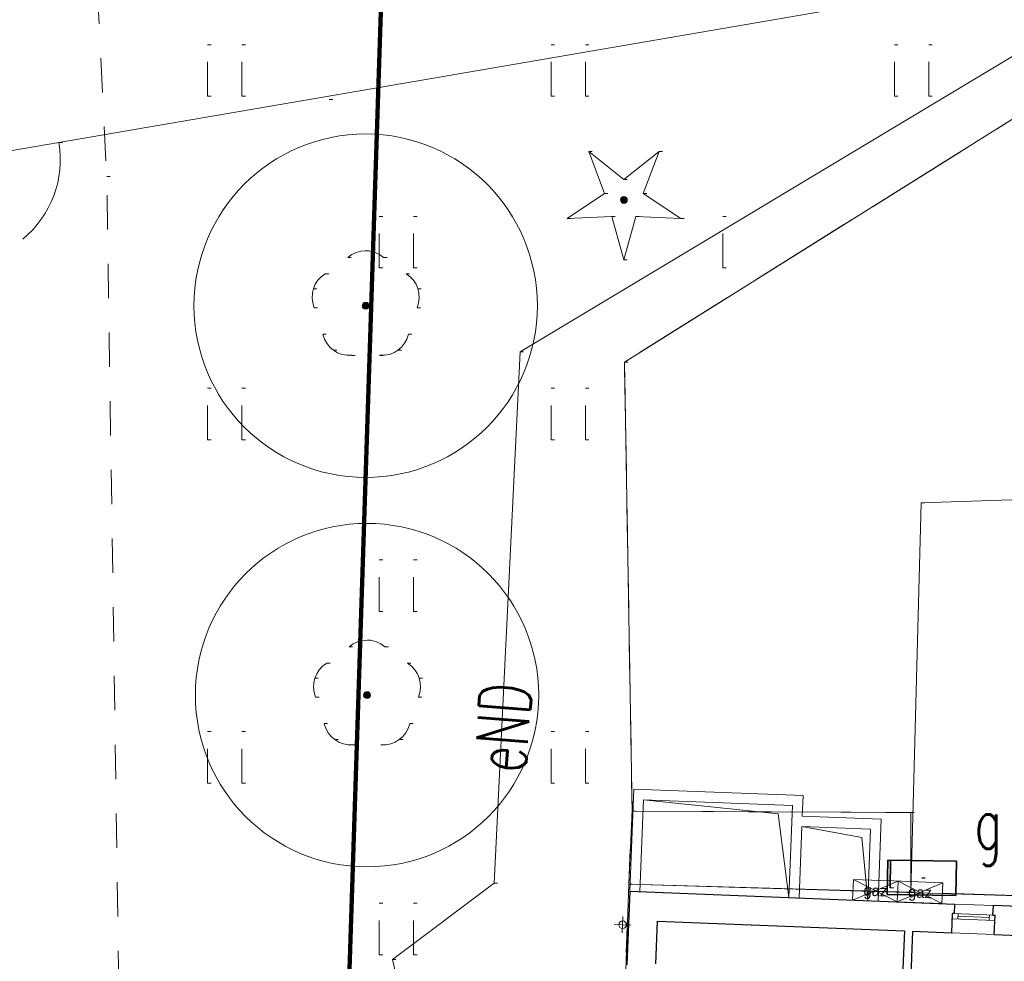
# Model space of a CAD drawing. Extents: x -134780 to 5540120, y 74663 to 5964901.
# Tile 42 of 84: x 5539572 to 5539586, y 5961359 to 5961373. Entities that reach past the tile are written whole.
import ezdxf
from ezdxf.lldxf.tags import DXFTag

# ---------------------------------------------------------------- set-up
doc = ezdxf.new("R2010")
doc.units = 0
doc.header["$MEASUREMENT"] = 0
doc.set_wipeout_variables(frame=1)
for name, pattern in [('L_0_03', [1, 0.5, -0.5]), ('L_0_06', [2, 1.5, -0.5]), ('Wipeout_Contour', [1000, 0, -1000])]:
    doc.linetypes.add(name, pattern=pattern)
for name, color, linetype, lineweight in [('0_Nr_Pióra__7', 7, 'Continuous', 13), ('312_budynek_ewidencyjny_Nr_Pióra__7', 7, 'Continuous', 13), ('352_schody_Nr_Pióra__7', 7, 'Continuous', 13), ('ARCH MAPA RUSINOWO_Nr_Pióra__60', 230, 'Continuous', 211), ('Arch opisy_Nr_Pióra__80', 3, 'Continuous', 211), ('bt_Nr_Pióra__7', 7, 'Continuous', 13), ('drzewo_iglaste_Nr_Pióra__7', 7, 'Continuous', 13), ('drzewo_lisciaste_Nr_Pióra__7', 7, 'Continuous', 13), ('furtka_Nr_Pióra__7', 7, 'Continuous', 13), ('gaz_Nr_Pióra__40', 4, 'Continuous', 35), ('GES_UrzadzeniaSiecGazowa_P_Nr_Pióra__52', 34, 'Continuous', 25), ('INWENT OPISY_Nr_Pióra__21', 7, 'Continuous', 9), ('INWENT RURY SPUSTOWE_Nr_Pióra__21', 7, 'Continuous', 9), ('INWENT WYPOSAŻENIE_Nr_Pióra__21', 7, 'Continuous', 9), ('INWENT. OKNA_Nr_Pióra__5', 7, 'Continuous', 13), ('INWENT.ŚCIANY_Nr_Pióra__1', 7, 'Continuous', 25), ('INWENT.ŚCIANY_Nr_Pióra__5', 7, 'Continuous', 13), ('kraweznik_Nr_Pióra__7', 7, 'Continuous', 13), ('mapa', 7, 'Continuous', 13), ('ogr_Nr_Pióra__7', 7, 'Continuous', 13), ('przewod_elektroenergetyczny_podziemny_Atr1_Nr_Pióra__7', 7, 'Continuous', 13), ('przewod_elektroenergetyczny_podziemny_Nr_Pióra__7', 7, 'Continuous', 13), ('przewod_gazowy_Nr_Pióra__7', 7, 'Continuous', 13), ('trawnik_Nr_Pióra__7', 7, 'Continuous', 13), ('zasuwa_lub_zawor_Nr_Pióra__7', 7, 'Continuous', 13)]:
    doc.layers.add(name, color=color, linetype=linetype, lineweight=lineweight)
for name, color, linetype, lineweight, true_color in [('218_kontur_uzytku_gruntowego_Nr_Pióra__3', 7, 'Continuous', 18, 0xff6600), ('219_dzialka_ewidencyjna_Nr_Pióra__96', 7, 'Continuous', 13, 0x00d59f), ('Arch zieleń_Nr_Pióra__4', 7, 'Continuous', 9, 0x029e21)]:
    doc.layers.add(name, color=color, linetype=linetype, lineweight=lineweight, true_color=true_color)
doc.layers.add('GES_UrzadzeniaSiecGazowa_P', color=7, linetype='Continuous')
doc.styles.add('GENERATED_STYLE_2', font='txt')
doc.styles.add('GENERATED_STYLE_7', font='Simplex.shx', dxfattribs={"bigfont": 'BIGFONT.SHX'})
tags = doc.linetypes.add('DASH', pattern=[15, 10, -5]).pattern_tags.tags
tags[6:7] = [DXFTag(74, 4), DXFTag(75, 0), DXFTag(340, '0'), DXFTag(46, 0.0), DXFTag(50, 0.0), DXFTag(44, 0.0), DXFTag(45, 0.0)]
tags[4:5] = [DXFTag(74, 4), DXFTag(75, 0), DXFTag(340, '0'), DXFTag(46, 0.0), DXFTag(50, 0.0), DXFTag(44, 0.0), DXFTag(45, 0.0)]
doc.linetypes.add('L_0_15_SHX', pattern='A,0,[2,Rusinowo ZAGOSPODAROWANIE1.Shx,S=7.5,R=0,X=0,Y=0],-7.5,0', length=7.5)

# ---------------------------------------------------------------- blocks, each defined once
blk = doc.blocks.new('mapa')
at = {"layer": 'drzewo_iglaste_Nr_Pióra__7', "linetype": 'Continuous'}
blk.add_hatch(color=252, dxfattribs=at).paths.add_polyline_path([(5539580.8, 5961370.28, 1), (5539580.8, 5961370.38, 1)], flags=0)
at = {"layer": 'drzewo_lisciaste_Nr_Pióra__7', "linetype": 'Continuous'}
for points in [[(5539577.04, 5961368.74, 1), (5539577.04, 5961368.84, 1)], [(5539577.06, 5961363.07, 1), (5539577.06, 5961363.17, 1)]]:
    blk.add_hatch(color=252, dxfattribs=at).paths.add_polyline_path(points, flags=0)
at = {"layer": '0_Nr_Pióra__7', "color": 252, "linetype": 'Continuous'}
for p, q in [((5539574.739, 5961372.589), (5539574.789, 5961372.589)), ((5539575.239, 5961372.589), (5539575.289, 5961372.589)), ((5539579.739, 5961372.589), (5539579.789, 5961372.589)), ((5539580.239, 5961372.589), (5539580.289, 5961372.589)), ((5539584.739, 5961372.589), (5539584.789, 5961372.589)), ((5539585.239, 5961372.589), (5539585.289, 5961372.589)), ((5539574.739, 5961371.839), (5539574.789, 5961371.839)), ((5539575.239, 5961371.839), (5539575.289, 5961371.839)), ((5539576.51, 5961371.79), (5539576.56, 5961371.79)), ((5539579.739, 5961371.839), (5539579.789, 5961371.839)), ((5539580.239, 5961371.839), (5539580.289, 5961371.839)), ((5539584.739, 5961371.839), (5539584.789, 5961371.839)), ((5539585.239, 5961371.839), (5539585.289, 5961371.839)), ((5539572.574, 5961371.164), (5539572.624, 5961371.164)), ((5539580.288, 5961371.036), (5539580.338, 5961371.036)), ((5539581.312, 5961371.036), (5539581.362, 5961371.036)), ((5539573.27, 5961370.67), (5539573.32, 5961370.67)), ((5539580.8, 5961370.629), (5539580.85, 5961370.629)), ((5539580.517, 5961370.423), (5539580.567, 5961370.423)), ((5539581.083, 5961370.423), (5539581.133, 5961370.423)), ((5539580.8, 5961370.33), (5539580.85, 5961370.33)), ((5539577.239, 5961370.089), (5539577.289, 5961370.089)), ((5539577.739, 5961370.089), (5539577.789, 5961370.089)), ((5539580.625, 5961370.09), (5539580.675, 5961370.09)), ((5539580.975, 5961370.09), (5539581.025, 5961370.09)), ((5539582.239, 5961370.089), (5539582.289, 5961370.089)), ((5539579.972, 5961370.062), (5539580.022, 5961370.062)), ((5539581.628, 5961370.062), (5539581.678, 5961370.062)), ((5539577.04, 5961369.59), (5539577.09, 5961369.59)), ((5539576.779, 5961369.493), (5539576.829, 5961369.493)), ((5539577.301, 5961369.493), (5539577.351, 5961369.493)), ((5539580.8, 5961369.46), (5539580.85, 5961369.46)), ((5539576.452, 5961369.256), (5539576.502, 5961369.256)), ((5539577.239, 5961369.339), (5539577.289, 5961369.339)), ((5539577.628, 5961369.256), (5539577.678, 5961369.256)), ((5539577.739, 5961369.339), (5539577.789, 5961369.339)), ((5539582.239, 5961369.339), (5539582.289, 5961369.339)), ((5539576.28, 5961369.038), (5539576.33, 5961369.038)), ((5539577.8, 5961369.038), (5539577.85, 5961369.038)), ((5539577.04, 5961368.79), (5539577.09, 5961368.79)), ((5539576.291, 5961368.761), (5539576.341, 5961368.761)), ((5539577.789, 5961368.761), (5539577.839, 5961368.761)), ((5539576.416, 5961368.375), (5539576.466, 5961368.375)), ((5539577.664, 5961368.375), (5539577.714, 5961368.375)), ((5539576.57, 5961368.142), (5539576.62, 5961368.142)), ((5539576.839, 5961368.067), (5539576.889, 5961368.067)), ((5539577.241, 5961368.067), (5539577.291, 5961368.067)), ((5539577.51, 5961368.142), (5539577.56, 5961368.142)), ((5539579.29, 5961368.12), (5539579.34, 5961368.12)), ((5539580.81, 5961367.97), (5539580.86, 5961367.97)), ((5539574.739, 5961367.589), (5539574.789, 5961367.589)), ((5539575.239, 5961367.589), (5539575.289, 5961367.589)), ((5539579.739, 5961367.589), (5539579.789, 5961367.589)), ((5539580.239, 5961367.589), (5539580.289, 5961367.589)), ((5539574.739, 5961366.839), (5539574.789, 5961366.839)), ((5539575.239, 5961366.839), (5539575.289, 5961366.839)), ((5539579.739, 5961366.839), (5539579.789, 5961366.839)), ((5539580.239, 5961366.839), (5539580.289, 5961366.839)), ((5539585.13, 5961365.92), (5539585.18, 5961365.92)), ((5539577.239, 5961365.089), (5539577.289, 5961365.089)), ((5539577.739, 5961365.089), (5539577.789, 5961365.089)), ((5539577.239, 5961364.339), (5539577.289, 5961364.339)), ((5539577.739, 5961364.339), (5539577.789, 5961364.339)), ((5539577.06, 5961363.92), (5539577.11, 5961363.92)), ((5539576.799, 5961363.823), (5539576.849, 5961363.823)), ((5539577.321, 5961363.823), (5539577.371, 5961363.823)), ((5539576.472, 5961363.586), (5539576.522, 5961363.586)), ((5539577.648, 5961363.586), (5539577.698, 5961363.586)), ((5539576.3, 5961363.368), (5539576.35, 5961363.368)), ((5539577.82, 5961363.368), (5539577.87, 5961363.368)), ((5539576.311, 5961363.091), (5539576.361, 5961363.091)), ((5539577.06, 5961363.12), (5539577.11, 5961363.12)), ((5539577.809, 5961363.091), (5539577.859, 5961363.091)), ((5539576.436, 5961362.705), (5539576.486, 5961362.705)), ((5539577.684, 5961362.705), (5539577.734, 5961362.705)), ((5539574.739, 5961362.589), (5539574.789, 5961362.589)), ((5539575.239, 5961362.589), (5539575.289, 5961362.589)), ((5539576.59, 5961362.472), (5539576.64, 5961362.472)), ((5539577.53, 5961362.472), (5539577.58, 5961362.472)), ((5539579.739, 5961362.589), (5539579.789, 5961362.589)), ((5539580.239, 5961362.589), (5539580.289, 5961362.589)), ((5539576.859, 5961362.397), (5539576.909, 5961362.397)), ((5539577.261, 5961362.397), (5539577.311, 5961362.397)), ((5539574.739, 5961361.839), (5539574.789, 5961361.839)), ((5539575.239, 5961361.839), (5539575.289, 5961361.839)), ((5539579.739, 5961361.839), (5539579.789, 5961361.839)), ((5539580.239, 5961361.839), (5539580.289, 5961361.839)), ((5539580.92, 5961361.43), (5539580.97, 5961361.43)), ((5539580.92, 5961361.43), (5539580.97, 5961361.43)), ((5539584.98, 5961361.41), (5539585.03, 5961361.41)), ((5539584.98, 5961361.41), (5539585.03, 5961361.41)), ((5539578.91, 5961360.38), (5539578.96, 5961360.38)), ((5539580.87, 5961360.37), (5539580.92, 5961360.37)), ((5539580.87, 5961360.37), (5539580.92, 5961360.37)), ((5539580.87, 5961360.37), (5539580.92, 5961360.37)), ((5539577.239, 5961360.089), (5539577.289, 5961360.089)), ((5539577.739, 5961360.089), (5539577.789, 5961360.089)), ((5539577.239, 5961359.339), (5539577.289, 5961359.339)), ((5539577.739, 5961359.339), (5539577.789, 5961359.339)), ((5539577.43, 5961359.27), (5539577.48, 5961359.27))]:
    blk.add_line(p, q, dxfattribs=at)
at = {"layer": '218_kontur_uzytku_gruntowego_Nr_Pióra__3', "color": 252, "linetype": 'L_0_03', "flags": 128}
for points in [[(5539577.42, 5961377.86), (5539576.54, 5961351.11)], [(5539576.54, 5961351.11), (5539577.42, 5961377.86)]]:
    blk.add_lwpolyline(points, dxfattribs=at)
at = {"layer": '219_dzialka_ewidencyjna_Nr_Pióra__96', "color": 252, "linetype": 'Continuous', "flags": 128}
blk.add_lwpolyline([(5539576.54, 5961351.11), (5539577.42, 5961377.86)], dxfattribs=at)
at = {"layer": '312_budynek_ewidencyjny_Nr_Pióra__7', "color": 252, "linetype": 'Continuous', "flags": 128}
blk.add_lwpolyline([(5539580.54, 5961350.92), (5539580.87, 5961360.37)], dxfattribs=at)
at = {"layer": 'ARCH MAPA RUSINOWO_Nr_Pióra__60', "linetype": 'Continuous', "lineweight": 20, "flags": 128}
blk.add_lwpolyline([(5539576.54, 5961351.11), (5539577.365, 5961376.188)], dxfattribs=at)
at = {"layer": 'Arch opisy_Nr_Pióra__80', "linetype": 'DASH', "ltscale": 0.2}
blk.add_line((5539576.54, 5961351.11), (5539577.42, 5961377.86), dxfattribs=at)
at = {"layer": 'Arch zieleń_Nr_Pióra__4', "color": 252, "linetype": 'Continuous'}
for centre in [(5539577.04, 5961368.79), (5539577.06, 5961363.12)]:
    blk.add_circle(centre, 2.5, dxfattribs=at)
at = {"layer": 'drzewo_iglaste_Nr_Pióra__7', "color": 252, "linetype": 'Continuous', "flags": 128}
for points in [[(5539580.517, 5961370.423), (5539580.288, 5961371.036)], [(5539580.288, 5961371.036), (5539580.8, 5961370.629)], [(5539580.8, 5961370.629), (5539581.312, 5961371.036)], [(5539581.312, 5961371.036), (5539581.083, 5961370.423)], [(5539579.972, 5961370.062), (5539580.517, 5961370.423)], [(5539581.083, 5961370.423), (5539581.628, 5961370.062)], [(5539580.625, 5961370.09), (5539579.972, 5961370.062)], [(5539580.8, 5961369.46), (5539580.625, 5961370.09)], [(5539580.975, 5961370.09), (5539580.8, 5961369.46)], [(5539581.628, 5961370.062), (5539580.975, 5961370.09)]]:
    blk.add_lwpolyline(points, dxfattribs=at)
at = {"layer": 'drzewo_iglaste_Nr_Pióra__7', "color": 252, "linetype": 'Continuous'}
blk.add_circle((5539580.8, 5961370.33), 0.05, dxfattribs=at)
at = {"layer": 'drzewo_lisciaste_Nr_Pióra__7', "color": 252, "linetype": 'Continuous'}
for centre in [(5539577.04, 5961368.79), (5539577.06, 5961363.12)]:
    blk.add_circle(centre, 0.05, dxfattribs=at)
for centre, start, end in [((5539577.04, 5961369.19), 49.272, 130.728), ((5539576.66, 5961368.914), 121.308, 202.548), ((5539577.42, 5961368.914), 337.452, 58.692), ((5539576.805, 5961368.466), 193.221, 274.871), ((5539577.275, 5961368.466), 265.129, 346.779), ((5539577.06, 5961363.52), 49.272, 130.728), ((5539576.68, 5961363.244), 121.308, 202.548), ((5539577.44, 5961363.244), 337.452, 58.692), ((5539576.825, 5961362.796), 193.221, 274.871), ((5539577.295, 5961362.796), 265.129, 346.779)]:
    blk.add_arc(centre, 0.4, start, end, dxfattribs=at)
at = {"layer": 'furtka_Nr_Pióra__7', "color": 252, "linetype": 'Continuous', "flags": 128}
blk.add_lwpolyline([(5539572.574, 5961371.164), (5539571.546, 5961370.993)], dxfattribs=at)
at = {"layer": 'furtka_Nr_Pióra__7', "color": 252, "linetype": 'Continuous'}
blk.add_arc((5539571.094, 5961370.918), 1.5, 309.4216, 9.44, dxfattribs=at)
at = {"layer": 'INWENT RURY SPUSTOWE_Nr_Pióra__21', "color": 252, "linetype": 'Continuous'}
for p, q in [((5539580.776, 5961359.658), (5539580.785, 5961359.898)), ((5539580.901, 5961359.773), (5539580.661, 5961359.782))]:
    blk.add_line(p, q, dxfattribs=at)
blk.add_circle((5539580.781, 5961359.778), 0.055, dxfattribs=at)
at = {"layer": 'INWENT WYPOSAŻENIE_Nr_Pióra__21', "color": 252, "linetype": 'Continuous'}
blk.add_line((5539584.144, 5961360.437), (5539584.132, 5961360.137), dxfattribs=at)
at = {"layer": 'INWENT. OKNA_Nr_Pióra__5', "color": 252, "linetype": 'Continuous'}
for p, q in [((5539585.621, 5961360.079), (5539586.181, 5961360.057)), ((5539585.586, 5961359.94), (5539586.205, 5961359.916)), ((5539585.663, 5961359.862), (5539585.666, 5961359.937)), ((5539585.664, 5961359.9), (5539586.124, 5961359.882)), ((5539586.122, 5961359.844), (5539586.125, 5961359.919)), ((5539585.583, 5961359.865), (5539586.202, 5961359.841)), ((5539585.575, 5961359.66), (5539586.194, 5961359.636))]:
    blk.add_line(p, q, dxfattribs=at)
at = {"layer": 'INWENT.ŚCIANY_Nr_Pióra__1', "color": 252, "linetype": 'Continuous'}
for p, q in [((5539580.885, 5961360.264), (5539580.843, 5961359.195)), ((5539585.616, 5961359.939), (5539585.621, 5961360.079)), ((5539586.175, 5961359.917), (5539586.181, 5961360.057)), ((5539587.17, 5961360.018), (5539586.181, 5961360.057)), ((5539585.575, 5961359.66), (5539585.586, 5961359.94)), ((5539585.616, 5961359.939), (5539585.586, 5961359.94)), ((5539586.175, 5961359.917), (5539586.205, 5961359.916)), ((5539586.194, 5961359.636), (5539586.205, 5961359.916)), ((5539581.264, 5961359.209), (5539581.288, 5961359.828)), ((5539581.288, 5961359.828), (5539584.885, 5961359.687)), ((5539584.885, 5961359.687), (5539584.789, 5961357.209)), ((5539585.005, 5961359.683), (5539584.934, 5961357.864)), ((5539585.005, 5961359.683), (5539585.575, 5961359.66)), ((5539586.194, 5961359.636), (5539586.934, 5961359.607))]:
    blk.add_line(p, q, dxfattribs=at)
at = {"layer": 'INWENT.ŚCIANY_Nr_Pióra__5', "color": 252, "linetype": 'Continuous'}
for p, q in [((5539580.943, 5961361.753), (5539580.885, 5961360.264)), ((5539583.411, 5961361.657), (5539580.943, 5961361.753)), ((5539583.399, 5961361.357), (5539583.411, 5961361.657)), ((5539581.087, 5961361.597), (5539581.035, 5961360.258)), ((5539583.046, 5961361.394), (5539581.087, 5961361.597)), ((5539583.255, 5961361.512), (5539581.087, 5961361.597)), ((5539583.203, 5961360.174), (5539583.255, 5961361.512)), ((5539583.203, 5961360.174), (5539583.046, 5961361.394)), ((5539584.549, 5961361.312), (5539583.399, 5961361.357)), ((5539583.353, 5961360.168), (5539583.394, 5961361.207)), ((5539584.267, 5961361.047), (5539583.394, 5961361.207)), ((5539584.393, 5961361.168), (5539583.394, 5961361.207)), ((5539584.502, 5961360.123), (5539584.549, 5961361.312)), ((5539584.352, 5961360.129), (5539584.267, 5961361.047)), ((5539584.352, 5961360.129), (5539584.393, 5961361.168))]:
    blk.add_line(p, q, dxfattribs=at)
at = {"layer": 'ogr_Nr_Pióra__7', "color": 252, "linetype": 'Continuous'}
blk.add_line((5539572.574, 5961371.164), (5539596.011, 5961375.196), dxfattribs=at)
at = {"layer": 'ogr_Nr_Pióra__7', "color": 252, "linetype": 'L_0_15_SHX'}
blk.add_line((5539572.574, 5961371.164), (5539596.011, 5961375.196), dxfattribs=at)
at = {"layer": 'trawnik_Nr_Pióra__7', "color": 252, "linetype": 'L_0_03', "flags": 128}
for points in [[(5539574.739, 5961371.839), (5539574.739, 5961372.589)], [(5539575.239, 5961371.839), (5539575.239, 5961372.589)], [(5539579.739, 5961371.839), (5539579.739, 5961372.589)], [(5539580.239, 5961371.839), (5539580.239, 5961372.589)], [(5539584.739, 5961371.839), (5539584.739, 5961372.589)], [(5539585.239, 5961371.839), (5539585.239, 5961372.589)], [(5539577.239, 5961369.339), (5539577.239, 5961370.089)], [(5539577.739, 5961369.339), (5539577.739, 5961370.089)], [(5539582.239, 5961369.339), (5539582.239, 5961370.089)], [(5539574.739, 5961366.839), (5539574.739, 5961367.589)], [(5539575.239, 5961366.839), (5539575.239, 5961367.589)], [(5539579.739, 5961366.839), (5539579.739, 5961367.589)], [(5539580.239, 5961366.839), (5539580.239, 5961367.589)], [(5539577.239, 5961364.339), (5539577.239, 5961365.089)], [(5539577.739, 5961364.339), (5539577.739, 5961365.089)], [(5539574.739, 5961361.839), (5539574.739, 5961362.589)], [(5539575.239, 5961361.839), (5539575.239, 5961362.589)], [(5539579.739, 5961361.839), (5539579.739, 5961362.589)], [(5539580.239, 5961361.839), (5539580.239, 5961362.589)], [(5539577.239, 5961359.339), (5539577.239, 5961360.089)], [(5539577.739, 5961359.339), (5539577.739, 5961360.089)]]:
    blk.add_lwpolyline(points, dxfattribs=at)
at = {"layer": 'gaz_Nr_Pióra__40', "color": 252, "linetype": 'Continuous', "insert": (5539585.904, 5961361.633), "char_height": 0.75, "attachment_point": 1, "style": 'GENERATED_STYLE_7'}
blk.add_mtext('{\\W0.660000x;g}', dxfattribs=at)
at = {"layer": 'przewod_elektroenergetyczny_podziemny_Atr1_Nr_Pióra__7', "color": 252, "linetype": 'Continuous', "insert": (5539578.617, 5961362.032), "char_height": 0.75, "attachment_point": 1, "rotation": 85.6, "style": 'GENERATED_STYLE_7'}
blk.add_mtext('{\\W0.660000x;eND}', dxfattribs=at)
at = {"color": 252, "linetype": 'Wipeout_Contour', "lineweight": 0, "ltscale": 746310.641946}
blk.add_wipeout([(5539585.644, 5961360.701), (5539584.644, 5961360.719), (5539584.636, 5961360.219), (5539585.636, 5961360.201)], dxfattribs=at).dxf.layer = 'GES_UrzadzeniaSiecGazowa_P'
at = {"layer": '0_Nr_Pióra__7', "color": 252, "linetype": 'Continuous'}
for p, q in [((5539584.685, 5961360.71), (5539584.735, 5961360.71)), ((5539584.68, 5961360.312), (5539584.73, 5961360.312)), ((5539584.98, 5961360.25), (5539585.03, 5961360.25)), ((5539584.98, 5961360.25), (5539585.03, 5961360.25))]:
    blk.add_line(p, q, dxfattribs=at)
at = {"layer": '312_budynek_ewidencyjny_Nr_Pióra__7', "color": 252, "linetype": 'Continuous', "flags": 128}
blk.add_lwpolyline([(5539580.87, 5961360.37), (5539587.18, 5961360.18)], dxfattribs=at)
at = {"layer": '352_schody_Nr_Pióra__7', "color": 252, "linetype": 'Continuous', "flags": 128}
blk.add_lwpolyline([(5539584.98, 5961360.25), (5539580.87, 5961360.37), (5539580.92, 5961361.43), (5539584.98, 5961361.41)], close=True, dxfattribs=at)
blk.add_lwpolyline([(5539584.98, 5961360.25), (5539580.87, 5961360.37), (5539580.92, 5961361.43), (5539584.98, 5961361.41)], close=True, dxfattribs=at)
at = {"layer": 'bt_Nr_Pióra__7', "color": 252, "linetype": 'L_0_06', "flags": 128}
blk.add_lwpolyline([(5539593.477, 5961356.9), (5539593.78, 5961363.04), (5539587.33, 5961363.34), (5539587.18, 5961360.18), (5539584.98, 5961360.25), (5539584.98, 5961361.41), (5539580.92, 5961361.43), (5539580.81, 5961367.97), (5539586.53, 5961371.55), (5539592.36, 5961371.55), (5539593.12, 5961372), (5539596.86, 5961374.52), (5539597.08, 5961375.38), (5539600.421, 5961375.87), (5539610.25, 5961377.71), (5539610.22, 5961375.14), (5539605.29, 5961375.49), (5539605.13, 5961372.03), (5539609.91, 5961372.04), (5539609.899, 5961372.602), (5539610.57, 5961372.56), (5539610.3, 5961368.66), (5539609.722, 5961368.694), (5539601.863, 5961367.549), (5539601.408, 5961362.448), (5539595.154, 5961359.805), (5539594.91, 5961357.16), (5539594.894, 5961356.831)], close=True, dxfattribs=at)
at = {"layer": 'gaz_Nr_Pióra__40', "color": 252, "linetype": 'Continuous', "flags": 128}
blk.add_lwpolyline([(5539584.685, 5961360.71), (5539584.68, 5961360.312)], dxfattribs=at)
at = {"layer": 'GES_UrzadzeniaSiecGazowa_P_Nr_Pióra__52', "color": 252, "linetype": 'Continuous'}
blk.add_line((5539585.14, 5961360.46), (5539585.19, 5961360.46), dxfattribs=at)
at = {"layer": 'GES_UrzadzeniaSiecGazowa_P_Nr_Pióra__52', "color": 252, "linetype": 'Continuous', "flags": 128}
for points in [[(5539585.644, 5961360.701), (5539584.644, 5961360.719), (5539584.636, 5961360.219), (5539585.636, 5961360.201)], [(5539585.644, 5961360.701), (5539585.636, 5961360.201), (5539584.636, 5961360.219), (5539584.644, 5961360.719)]]:
    blk.add_lwpolyline(points, close=True, dxfattribs=at)
at = {"layer": 'INWENT WYPOSAŻENIE_Nr_Pióra__21', "color": 252, "linetype": 'Continuous'}
for p, q in [((5539584.132, 5961360.137), (5539584.794, 5961360.412)), ((5539585.443, 5961360.386), (5539584.144, 5961360.437)), ((5539584.144, 5961360.437), (5539584.782, 5961360.112)), ((5539584.782, 5961360.112), (5539584.794, 5961360.412)), ((5539584.782, 5961360.112), (5539585.443, 5961360.386)), ((5539584.794, 5961360.412), (5539585.431, 5961360.086)), ((5539585.431, 5961360.086), (5539585.443, 5961360.386)), ((5539584.132, 5961360.137), (5539585.431, 5961360.086))]:
    blk.add_line(p, q, dxfattribs=at)
at = {"layer": 'INWENT.ŚCIANY_Nr_Pióra__1', "color": 252, "linetype": 'Continuous'}
blk.add_line((5539580.885, 5961360.264), (5539585.621, 5961360.079), dxfattribs=at)
at = {"layer": 'kraweznik_Nr_Pióra__7', "color": 252, "linetype": 'Continuous', "flags": 128}
blk.add_lwpolyline([(5539597.08, 5961375.38), (5539596.86, 5961374.52), (5539593.12, 5961372), (5539592.36, 5961371.55), (5539586.53, 5961371.55), (5539580.81, 5961367.97), (5539580.92, 5961361.43), (5539584.98, 5961361.41), (5539584.98, 5961360.25)], dxfattribs=at)
at = {"layer": 'przewod_elektroenergetyczny_podziemny_Nr_Pióra__7', "color": 252, "linetype": 'Continuous', "flags": 128}
blk.add_lwpolyline([(5539616.14, 5961379.68), (5539614, 5961380.46), (5539608.51, 5961379.92), (5539596.65, 5961378.38), (5539596.02, 5961378.1), (5539594.18, 5961373.84), (5539586.61, 5961372.51), (5539579.29, 5961368.12), (5539578.91, 5961360.38), (5539577.43, 5961359.27), (5539579.33, 5961351.09)], dxfattribs=at)
at = {"layer": 'przewod_gazowy_Nr_Pióra__7', "color": 252, "linetype": 'Continuous', "flags": 128}
blk.add_lwpolyline([(5539617.02, 5961366.51), (5539612.25, 5961367.15), (5539601.38, 5961366.46), (5539585.13, 5961365.92), (5539584.98, 5961360.25)], dxfattribs=at)
at = {"layer": 'trawnik_Nr_Pióra__7', "color": 252, "linetype": 'L_0_03', "flags": 128}
blk.add_lwpolyline([(5539573.55, 5961351.9), (5539573.27, 5961370.67), (5539573.14, 5961373.24), (5539582.04, 5961374.29), (5539588.07, 5961375.32), (5539595.34, 5961376.74), (5539597.08, 5961375.38), (5539596.86, 5961374.52), (5539593.12, 5961372), (5539592.36, 5961371.55), (5539586.53, 5961371.55), (5539580.81, 5961367.97), (5539580.92, 5961361.43), (5539580.87, 5961360.37), (5539580.54, 5961350.92), (5539580.53, 5961350.62), (5539573.87, 5961350.93)], close=True, dxfattribs=at)
at = {"layer": 'INWENT OPISY_Nr_Pióra__21', "color": 252, "linetype": 'Continuous', "char_height": 0.16, "attachment_point": 2, "rotation": 357.7616, "style": 'GENERATED_STYLE_2'}
for insert in [(5539584.466, 5961360.354), (5539585.116, 5961360.329)]:
    blk.add_mtext('{gaz}', dxfattribs=dict(at, insert=insert))

msp = doc.modelspace()

# ---------------------------------------------------------------- block references
at = {"layer": 'mapa', "color": 4, "lineweight": 40}
msp.add_blockref('mapa', (0, 0), dxfattribs=at)

# ---------------------------------------------------------------- next in the draw order: wipeouts: each hides what was drawn before it
msp.add_wipeout([(5539444.713, 5961266.963), (5539444.713, 5961415.463), (5539654.713, 5961415.463), (5539651.713, 5961412.413), (5539457.213, 5961412.413), (5539457.213, 5961270.013), (5539651.713, 5961270.013), (5539654.713, 5961266.963)]).dxf.layer = 'zasuwa_lub_zawor_Nr_Pióra__7'

doc.saveas('drawing.dxf')
